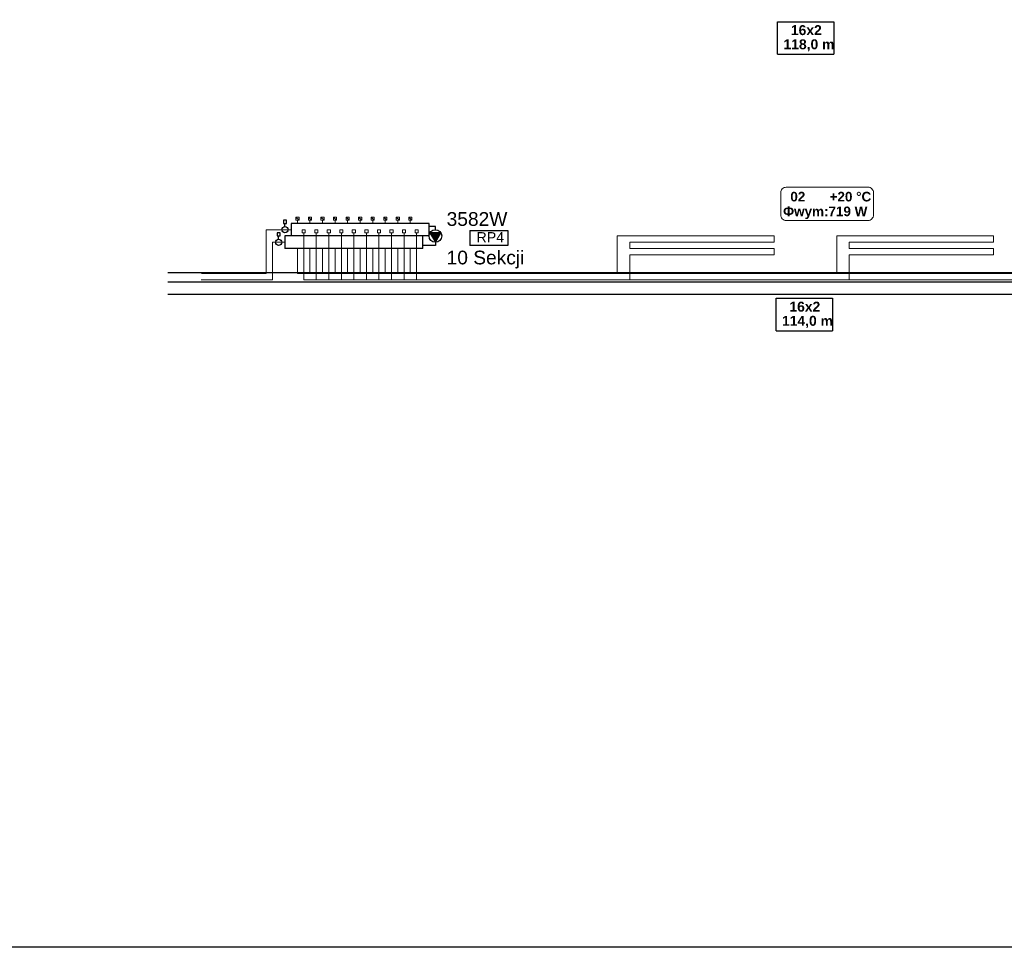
# Model space of a CAD drawing. Extents: x 280060 to 689961, y 120405 to 160329.
# Tile 76 of 85: x 673368 to 674938, y 149132 to 150611. Entities that reach past the tile are written whole.
import ezdxf
from ezdxf.lldxf.tags import DXFTag

# ---------------------------------------------------------------- set-up
doc = ezdxf.new("R2010")
doc.units = 0
doc.header["$MEASUREMENT"] = 0
for name, color, linetype, lineweight in [('KAM-pro Biała Zarys', 7, 'CONTINUOUS', 9), ('KAM-pro Kocioł C.O.', 7, 'CONTINUOUS', 18), ('KAM-pro Opis C.O.', 16, 'CONTINUOUS', 13), ('KAM-pro opis Temperatury', 102, 'CONTINUOUS', 18)]:
    doc.layers.add(name, color=color, linetype=linetype, lineweight=lineweight)
doc.layers.add('KAM-pro Podłogówka Powrót', color=7, linetype='DASH', lineweight=9, true_color=0x008000)
doc.layers.add('KAM-pro Podłogówka Zasilanie', color=7, linetype='SOLID', lineweight=9, true_color=0xff8000)
doc.styles.add('ARIAL', font='arial.ttf')
tags = doc.linetypes.add('DASH', pattern=[15, 10, -5]).pattern_tags.tags
tags[6:7] = [DXFTag(74, 4), DXFTag(75, 0), DXFTag(340, '0'), DXFTag(46, 0.0), DXFTag(50, 0.0), DXFTag(44, 0.0), DXFTag(45, 0.0)]
tags[4:5] = [DXFTag(74, 4), DXFTag(75, 0), DXFTag(340, '0'), DXFTag(46, 0.0), DXFTag(50, 0.0), DXFTag(44, 0.0), DXFTag(45, 0.0)]
tags = doc.linetypes.add('SOLID', pattern=[10, 10, 0]).pattern_tags.tags
tags[6:7] = [DXFTag(74, 4), DXFTag(75, 0), DXFTag(340, '0'), DXFTag(46, 0.0), DXFTag(50, 0.0), DXFTag(44, 0.0), DXFTag(45, 0.0)]
tags[4:5] = [DXFTag(74, 4), DXFTag(75, 0), DXFTag(340, '0'), DXFTag(46, 0.0), DXFTag(50, 0.0), DXFTag(44, 0.0), DXFTag(45, 0.0)]

msp = doc.modelspace()

# ---------------------------------------------------------------- hatches: boundary and pattern name
at = {"layer": 'KAM-pro Kocioł C.O.', "lineweight": 30}
msp.add_hatch(color=256, dxfattribs=at).paths.add_polyline_path([(674031.2, 150256.5), (674039.8, 150271.5), (674022.5, 150271.5)])

# ---------------------------------------------------------------- linework, layer by layer
at = {"layer": 'KAM-pro Biała Zarys', "lineweight": 25}
for p, q in [((674576.8, 150556.4), (674576.8, 150608.1)), ((674576.8, 150608.1), (674666.7, 150608.1)), ((674666.7, 150608.1), (674666.7, 150556.4)), ((674576.8, 150556.4), (674666.7, 150556.4)), ((673604.7, 150208.5), (677755.6, 150208.5)), ((673604.7, 150193.5), (677755.6, 150193.5)), ((673604.7, 150173.5), (677755.6, 150173.5)), ((674574.4, 150115.5), (674574.4, 150167.2)), ((674574.4, 150167.2), (674664.4, 150167.2)), ((674664.4, 150167.2), (674664.4, 150115.5)), ((674574.4, 150115.5), (674664.4, 150115.5))]:
    msp.add_line(p, q, dxfattribs=at)
msp.add_lwpolyline([(672888.6, 152102.4), (679188.6, 152102.4), (679188.6, 149132.4), (672888.6, 149132.4)], close=True, dxfattribs=at)
at = {"layer": 'KAM-pro Kocioł C.O.', "lineweight": 30}
for p, q in [((673793.7, 150291.5), (673788.7, 150291.5)), ((673788.7, 150291.5), (673788.7, 150286.5)), ((673788.7, 150286.5), (673793.7, 150286.5)), ((673791.2, 150281.5), (673791.2, 150286.5)), ((673793.7, 150286.5), (673793.7, 150291.5)), ((674021.2, 150286.5), (673801.2, 150286.5)), ((673801.2, 150286.5), (673801.2, 150266.5)), ((674021.2, 150266.5), (674021.2, 150286.5)), ((674031.2, 150281.5), (674021.2, 150281.5)), ((674031.2, 150276.5), (674031.2, 150281.5)), ((673783.7, 150271.5), (673778.7, 150271.5)), ((673778.7, 150271.5), (673778.7, 150266.5)), ((673778.7, 150266.5), (673783.7, 150266.5)), ((673781.2, 150261.5), (673781.2, 150266.5)), ((673783.7, 150266.5), (673783.7, 150271.5)), ((673971.2, 150266.5), (673791.2, 150266.5)), ((673791.2, 150266.5), (673791.2, 150246.5)), ((674021.2, 150266.5), (673801.2, 150266.5)), ((674011.2, 150246.5), (674011.2, 150266.5)), ((674039.8, 150271.5), (674022.5, 150271.5)), ((674022.5, 150271.5), (674031.2, 150256.5)), ((674031.2, 150256.5), (674039.8, 150271.5)), ((674086.1, 150275.3), (674146.8, 150275.3)), ((674086.1, 150275.3), (674086.1, 150251.5)), ((674146.8, 150275.3), (674146.8, 150251.5)), ((674011.2, 150246.5), (673791.2, 150246.5)), ((674031.2, 150251.5), (674011.2, 150251.5)), ((674031.2, 150256.5), (674031.2, 150256.5)), ((674031.2, 150256.5), (674031.2, 150251.5)), ((674146.8, 150251.5), (674086.1, 150251.5))]:
    msp.add_line(p, q, dxfattribs=at)
for centre, major_axis in [((673791.2, 150276.5), (5, 0)), ((674031.2, 150266.5), (10, 0)), ((673781.2, 150256.5), (5, 0))]:
    msp.add_ellipse(centre, major_axis=major_axis, ratio=1, dxfattribs=at)
at = {"layer": 'KAM-pro opis Temperatury', "color": 3}
msp.add_lwpolyline([(674590.6, 150291.2), (674720.9, 150291.2, 0.414214), (674729.8, 150300.1), (674729.8, 150335.4, 0.414214), (674720.9, 150344.2), (674590.6, 150344.2, 0.414214), (674581.8, 150335.4), (674581.8, 150300.1, 0.414214), (674590.6, 150291.2)], format="xyb", dxfattribs=at)
at = {"layer": 'KAM-pro Podłogówka Powrót', "color": 4}
for p, q in [((673823.7, 150276.5), (673818.7, 150276.5)), ((673818.7, 150276.5), (673818.7, 150271.5)), ((673818.7, 150271.5), (673823.7, 150271.5)), ((673821.2, 150266.5), (673821.2, 150271.5)), ((673821.2, 150266.5), (673821.2, 150196.5)), ((673823.7, 150271.5), (673823.7, 150276.5)), ((673843.7, 150276.5), (673838.7, 150276.5)), ((673838.7, 150276.5), (673838.7, 150271.5)), ((673838.7, 150271.5), (673843.7, 150271.5)), ((673841.2, 150266.5), (673841.2, 150271.5)), ((673841.2, 150266.5), (673841.2, 150196.5)), ((673843.7, 150271.5), (673843.7, 150276.5)), ((673863.7, 150276.5), (673858.7, 150276.5)), ((673858.7, 150276.5), (673858.7, 150271.5)), ((673858.7, 150271.5), (673863.7, 150271.5)), ((673861.2, 150266.5), (673861.2, 150271.5)), ((673861.2, 150266.5), (673861.2, 150196.5)), ((673863.7, 150271.5), (673863.7, 150276.5)), ((673883.7, 150276.5), (673878.7, 150276.5)), ((673878.7, 150276.5), (673878.7, 150271.5)), ((673878.7, 150271.5), (673883.7, 150271.5)), ((673881.2, 150266.5), (673881.2, 150271.5)), ((673881.2, 150266.5), (673881.2, 150196.5)), ((673883.7, 150271.5), (673883.7, 150276.5)), ((673903.7, 150276.5), (673898.7, 150276.5)), ((673898.7, 150276.5), (673898.7, 150271.5)), ((673898.7, 150271.5), (673903.7, 150271.5)), ((673901.2, 150266.5), (673901.2, 150271.5)), ((673901.2, 150266.5), (673901.2, 150196.5)), ((673903.7, 150271.5), (673903.7, 150276.5)), ((673923.7, 150276.5), (673918.7, 150276.5)), ((673918.7, 150276.5), (673918.7, 150271.5)), ((673918.7, 150271.5), (673923.7, 150271.5)), ((673921.2, 150266.5), (673921.2, 150271.5)), ((673921.2, 150266.5), (673921.2, 150196.5)), ((673923.7, 150271.5), (673923.7, 150276.5)), ((673943.7, 150276.5), (673938.7, 150276.5)), ((673938.7, 150276.5), (673938.7, 150271.5)), ((673938.7, 150271.5), (673943.7, 150271.5)), ((673941.2, 150266.5), (673941.2, 150271.5)), ((673941.2, 150266.5), (673941.2, 150196.5)), ((673943.7, 150271.5), (673943.7, 150276.5)), ((673963.7, 150276.5), (673958.7, 150276.5)), ((673958.7, 150276.5), (673958.7, 150271.5)), ((673958.7, 150271.5), (673963.7, 150271.5)), ((673961.2, 150266.5), (673961.2, 150271.5)), ((673961.2, 150266.5), (673961.2, 150196.5)), ((673963.7, 150271.5), (673963.7, 150276.5)), ((673983.7, 150276.5), (673978.7, 150276.5)), ((673978.7, 150276.5), (673978.7, 150271.5)), ((673978.7, 150271.5), (673983.7, 150271.5)), ((673981.2, 150266.5), (673981.2, 150271.5)), ((673981.2, 150266.5), (673981.2, 150196.5)), ((673983.7, 150271.5), (673983.7, 150276.5)), ((674003.7, 150276.5), (673998.7, 150276.5)), ((673998.7, 150276.5), (673998.7, 150271.5)), ((673998.7, 150271.5), (674003.7, 150271.5)), ((674001.2, 150266.5), (674001.2, 150271.5)), ((674001.2, 150266.5), (674001.2, 150196.5)), ((674003.7, 150271.5), (674003.7, 150276.5)), ((673771.2, 150256.5), (673791.2, 150256.5)), ((673791.2, 150256.5), (673771.2, 150256.5)), ((673771.2, 150256.5), (673771.2, 150196.5)), ((674341.2, 150256.5), (674341.2, 150246.5)), ((674341.2, 150246.5), (674571.2, 150246.5)), ((674571.2, 150246.5), (674571.2, 150236.5)), ((674691.2, 150256.5), (674691.2, 150246.5)), ((674691.2, 150246.5), (674921.2, 150246.5)), ((674921.2, 150246.5), (674921.2, 150236.5)), ((674571.2, 150236.5), (674341.2, 150236.5)), ((674341.2, 150236.5), (674341.2, 150226.5)), ((674921.2, 150236.5), (674691.2, 150236.5)), ((674691.2, 150236.5), (674691.2, 150226.5)), ((673657.9, 150196.4), (673771.2, 150196.5)), ((673821.2, 150196.5), (677491.2, 150196.5))]:
    msp.add_line(p, q, dxfattribs=at)
for points in [[(674341.2, 150226.5), (674341.2, 150226.3), (674341.2, 150225.4), (674341.2, 150223.6), (674341.2, 150220.8), (674341.2, 150217.4), (674341.2, 150213.5), (674341.2, 150209.5), (674341.2, 150205.7), (674341.2, 150202.2), (674341.2, 150199.5), (674341.2, 150197.6), (674341.2, 150196.8), (674341.2, 150196.5)], [(674691.2, 150226.5), (674691.2, 150226.3), (674691.2, 150225.4), (674691.2, 150223.6), (674691.2, 150220.8), (674691.2, 150217.4), (674691.2, 150213.5), (674691.2, 150209.5), (674691.2, 150205.7), (674691.2, 150202.2), (674691.2, 150199.5), (674691.2, 150197.6), (674691.2, 150196.8), (674691.2, 150196.5)]]:
    msp.add_open_spline(points, degree=3, knots=[0, 0, 0, 0, 0.698723, 2.614576, 5.477085, 9.015778, 12.96018, 17.03982, 20.984222, 24.522915, 27.385424, 29.301277, 30, 30, 30, 30], dxfattribs=at)
at = {"layer": 'KAM-pro Podłogówka Zasilanie', "color": 1}
for p, q in [((673813.7, 150296.5), (673808.7, 150296.5)), ((673808.7, 150296.5), (673808.7, 150291.5)), ((673813.7, 150291.5), (673808.7, 150296.5)), ((673813.7, 150291.5), (673813.7, 150296.5)), ((673833.7, 150296.5), (673828.7, 150296.5)), ((673828.7, 150296.5), (673828.7, 150291.5)), ((673833.7, 150291.5), (673828.7, 150296.5)), ((673833.7, 150291.5), (673833.7, 150296.5)), ((673853.7, 150296.5), (673848.7, 150296.5)), ((673848.7, 150296.5), (673848.7, 150291.5)), ((673853.7, 150291.5), (673848.7, 150296.5)), ((673853.7, 150291.5), (673853.7, 150296.5)), ((673873.7, 150296.5), (673868.7, 150296.5)), ((673868.7, 150296.5), (673868.7, 150291.5)), ((673873.7, 150291.5), (673868.7, 150296.5)), ((673873.7, 150291.5), (673873.7, 150296.5)), ((673893.7, 150296.5), (673888.7, 150296.5)), ((673888.7, 150296.5), (673888.7, 150291.5)), ((673893.7, 150291.5), (673888.7, 150296.5)), ((673893.7, 150291.5), (673893.7, 150296.5)), ((673913.7, 150296.5), (673908.7, 150296.5)), ((673908.7, 150296.5), (673908.7, 150291.5)), ((673913.7, 150291.5), (673908.7, 150296.5)), ((673913.7, 150291.5), (673913.7, 150296.5)), ((673933.7, 150296.5), (673928.7, 150296.5)), ((673928.7, 150296.5), (673928.7, 150291.5)), ((673933.7, 150291.5), (673928.7, 150296.5)), ((673933.7, 150291.5), (673933.7, 150296.5)), ((673953.7, 150296.5), (673948.7, 150296.5)), ((673948.7, 150296.5), (673948.7, 150291.5)), ((673953.7, 150291.5), (673948.7, 150296.5)), ((673953.7, 150291.5), (673953.7, 150296.5)), ((673973.7, 150296.5), (673968.7, 150296.5)), ((673968.7, 150296.5), (673968.7, 150291.5)), ((673973.7, 150291.5), (673968.7, 150296.5)), ((673973.7, 150291.5), (673973.7, 150296.5)), ((673993.7, 150296.5), (673988.7, 150296.5)), ((673988.7, 150296.5), (673988.7, 150291.5)), ((673993.7, 150291.5), (673988.7, 150296.5)), ((673993.7, 150291.5), (673993.7, 150296.5)), ((673808.7, 150291.5), (673813.7, 150291.5)), ((673811.2, 150286.5), (673811.2, 150291.5)), ((673828.7, 150291.5), (673833.7, 150291.5)), ((673831.2, 150286.5), (673831.2, 150291.5)), ((673848.7, 150291.5), (673853.7, 150291.5)), ((673851.2, 150286.5), (673851.2, 150291.5)), ((673868.7, 150291.5), (673873.7, 150291.5)), ((673871.2, 150286.5), (673871.2, 150291.5)), ((673888.7, 150291.5), (673893.7, 150291.5)), ((673891.2, 150286.5), (673891.2, 150291.5)), ((673908.7, 150291.5), (673913.7, 150291.5)), ((673911.2, 150286.5), (673911.2, 150291.5)), ((673928.7, 150291.5), (673933.7, 150291.5)), ((673931.2, 150286.5), (673931.2, 150291.5)), ((673948.7, 150291.5), (673953.7, 150291.5)), ((673951.2, 150286.5), (673951.2, 150291.5)), ((673968.7, 150291.5), (673973.7, 150291.5)), ((673971.2, 150286.5), (673971.2, 150291.5)), ((673988.7, 150291.5), (673993.7, 150291.5)), ((673991.2, 150286.5), (673991.2, 150291.5)), ((673761.2, 150276.5), (673791.2, 150276.5)), ((673761.2, 150276.5), (673761.2, 150206.5)), ((673801.2, 150276.5), (673781.2, 150276.5)), ((674321.2, 150226.5), (674321.2, 150266.5)), ((674321.2, 150266.5), (674571.2, 150266.5)), ((674571.2, 150266.5), (674571.2, 150256.5)), ((674671.2, 150226.5), (674671.2, 150266.5)), ((674671.2, 150266.5), (674921.2, 150266.5)), ((674921.2, 150266.5), (674921.2, 150256.5)), ((673811.2, 150246.5), (673811.2, 150206.5)), ((673831.2, 150246.5), (673831.2, 150206.5)), ((673851.2, 150246.5), (673851.2, 150206.5)), ((673871.2, 150246.5), (673871.2, 150206.5)), ((673891.2, 150246.5), (673891.2, 150206.5)), ((673911.2, 150246.5), (673911.2, 150206.5)), ((673931.2, 150246.5), (673931.2, 150206.5)), ((673951.2, 150246.5), (673951.2, 150206.5)), ((673971.2, 150246.5), (673971.2, 150206.5)), ((673991.2, 150246.5), (673991.2, 150206.5)), ((674571.2, 150256.5), (674341.2, 150256.5)), ((674921.2, 150256.5), (674691.2, 150256.5)), ((673658.1, 150206.5), (673761.2, 150206.5)), ((673811.2, 150206.5), (677471.2, 150206.5))]:
    msp.add_line(p, q, dxfattribs=at)
for points in [[(674321.2, 150226.5), (674321.2, 150226.4), (674321.2, 150225.8), (674321.2, 150224.6), (674321.2, 150222.7), (674321.2, 150220.4), (674321.2, 150217.9), (674321.2, 150215.2), (674321.2, 150212.6), (674321.2, 150210.3), (674321.2, 150208.5), (674321.2, 150207.3), (674321.2, 150206.7), (674321.2, 150206.5)], [(674671.2, 150226.5), (674671.2, 150226.4), (674671.2, 150225.8), (674671.2, 150224.6), (674671.2, 150222.7), (674671.2, 150220.4), (674671.2, 150217.9), (674671.2, 150215.2), (674671.2, 150212.6), (674671.2, 150210.3), (674671.2, 150208.5), (674671.2, 150207.3), (674671.2, 150206.7), (674671.2, 150206.5)]]:
    msp.add_open_spline(points, degree=3, knots=[0, 0, 0, 0, 0.465815, 1.74305, 3.65139, 6.010518, 8.64012, 11.35988, 13.989482, 16.34861, 18.25695, 19.534185, 20, 20, 20, 20], dxfattribs=at)

# ---------------------------------------------------------------- texts
at = {"layer": 'KAM-pro Biała Zarys', "lineweight": 25, "char_height": 15.84, "attachment_point": 2}
for s, insert in [('\\fArial|b1|i0;16x2', (674622.7, 150602.6)), ('{\\fArial|b1|i0|c238|p34;118,0 m}', (674626.9, 150580)), ('\\fArial|b1|i0;16x2', (674620.3, 150161.7)), ('{\\fArial|b1|i0|c238|p34;114,0 m}', (674624.5, 150139.1))]:
    msp.add_mtext(s, dxfattribs=dict(at, insert=insert))
at = {"layer": 'KAM-pro Opis C.O.', "color": 32, "style": 'ARIAL'}
for s, p in [('3582W', (674049.1, 150282.6)), ('10 Sekcji', (674049.1, 150221.2))]:
    msp.add_text(s, height=21.87, dxfattribs=at).set_placement(p)
at = {"layer": 'KAM-pro Opis C.O.', "color": 32, "insert": (674096.7, 150264.5), "char_height": 16.2, "width": 41.186, "attachment_point": 4, "style": 'ARIAL'}
msp.add_mtext('RP4', dxfattribs=at)
at = {"layer": 'KAM-pro opis Temperatury', "color": 3, "char_height": 15.352, "attachment_point": 7}
for s, insert in [('{\\fArial|b1|i0|c238|p34;02}', (674597.2, 150321.3)), ('{\\fArial|b1|i0|c238|p34;+20 °C}', (674659.8, 150321.3)), ('{\\fArial|b1|i0|c0|p34;Φ\\fArial|b1|i0|c238|p34;wym:719 W}', (674585.6, 150293.4))]:
    msp.add_mtext(s, dxfattribs=dict(at, insert=insert))

doc.saveas('drawing.dxf')
